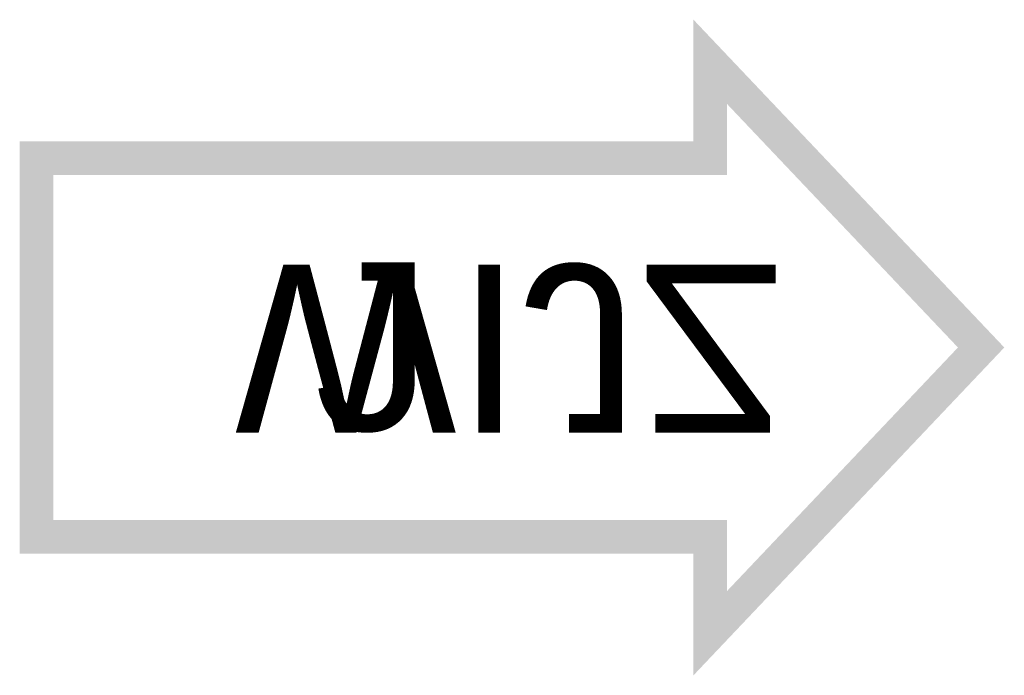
# Model space of a CAD drawing. Extents: x 7383 to 741080, y -570072 to -203000.
# Tile 2 of 32: x 7383 to 7774, y -206062 to -205801. Entities that reach past the tile are written whole.
import ezdxf
from ezdxf.enums import TextEntityAlignment as Align

# ---------------------------------------------------------------- set-up
doc = ezdxf.new("R2010")
doc.units = 0
doc.header["$LTSCALE"] = 25
doc.layers.get('0').update_dxf_attribs({"linetype": 'CONTINUOUS'})
doc.layers.add('105-wijziging pijlen', color=2, linetype='CONTINUOUS')
doc.styles.add('ALFA-0_18', font='ARIAL.TTF')

# ---------------------------------------------------------------- blocks, each defined once
blk = doc.blocks.new('*E173')

msp = doc.modelspace()

# ---------------------------------------------------------------- linework, layer by layer
at = {"layer": '105-wijziging pijlen', "color": 3, "const_width": 13.36}
msp.add_lwpolyline([(7765.13, -205931.42), (7657.62, -205818.01), (7657.62, -205856.29), (7390.13, -205856.29), (7390.13, -206006.56), (7657.62, -206006.56), (7657.62, -206044.84)], close=True, dxfattribs=at)

# ---------------------------------------------------------------- block references
at = {"color": 7}
ref = msp.add_blockref('*E173', (7765.13, -205931.42), dxfattribs=dict(at, xscale=-50, yscale=50, zscale=50, rotation=180))
ref.add_attrib('WIJZ', 'J', dxfattribs={"layer": '105-wijziging pijlen', "height": 66.79, "style": 'ALFA-0_18'}).set_placement((7523.87, -205931.42), align=Align.MIDDLE)

# ---------------------------------------------------------------- texts
at = {"layer": '105-wijziging pijlen', "color": 7, "style": 'ALFA-0_18', "text_generation_flag": 4}
msp.add_attdef('WIJZ', text='A', height=66.79, dxfattribs=at).set_placement((7577.63, -205931.42), align=Align.MIDDLE)

doc.saveas('drawing.dxf')
